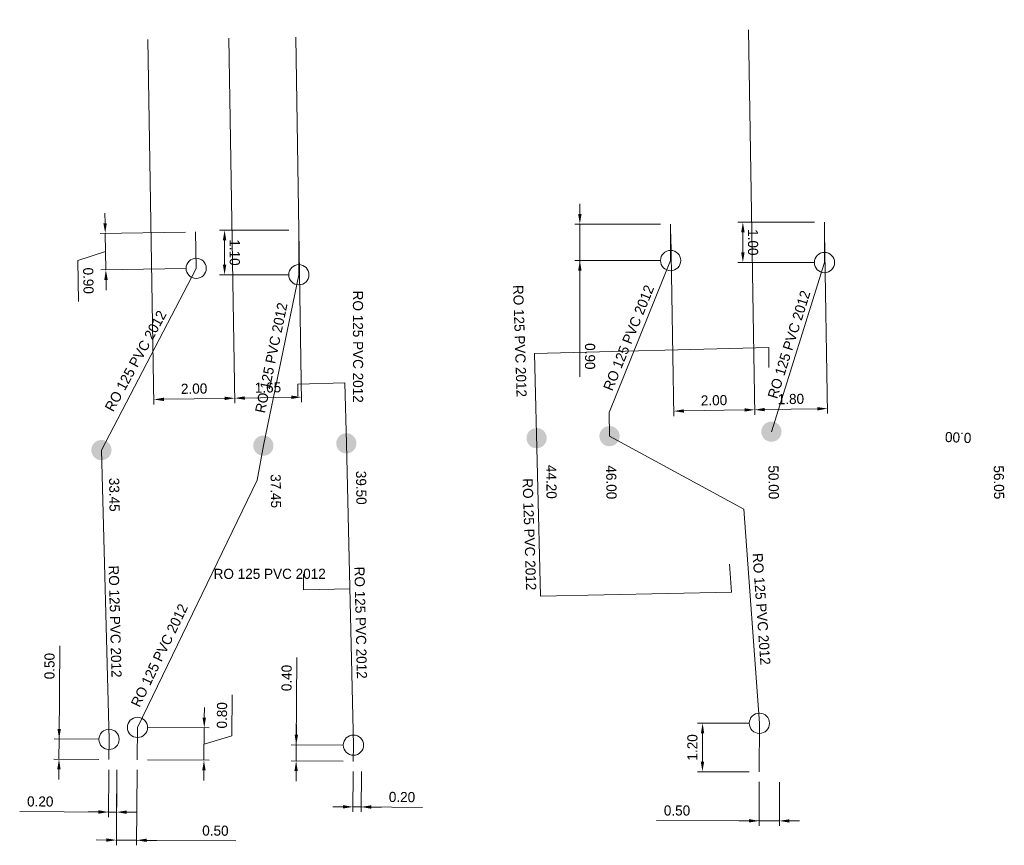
# Model space of a CAD drawing. Header units: metres. Extents: x 134035 to 140154, y 395174 to 396296.
# Tile 5 of 24: x 134136 to 134160, y 395199 to 395220. Entities that reach past the tile are written whole.
import ezdxf
from ezdxf.enums import TextEntityAlignment as Align

# ---------------------------------------------------------------- set-up
doc = ezdxf.new("R2010")
doc.units = ezdxf.units.M
doc.header["$MEASUREMENT"] = 0
for name, color, linetype, lineweight in [('Br-aansl-hulpst gem inlaat', 3, 'Continuous', 0), ('Br-aansl-hulpst gem ontstoppingsstuk', 3, 'Continuous', 0), ('Br-aansl-hulpst rwa inlaat', 4, 'Continuous', 0), ('Br-aansl-leiding gem', 3, 'Continuous', 0), ('Br-aansl-leiding rwa', 4, 'Continuous', 0), ('Br-text-aansl leiding gem', 3, 'Continuous', 0), ('Br-text-aansl leiding rwa en vrwa', 4, 'Continuous', 0), ('Br-text-aansl maatvoering', 7, 'Continuous', 0)]:
    doc.layers.add(name, color=color, linetype=linetype, lineweight=lineweight)
doc.styles.add('2.5mm_0', font='Arial.ttf')
doc.styles.add('Style-ENGINEERING', font='ENGINEERING.shx')
doc.styles.add('Working 1.25mm', font='WORKING.shx', dxfattribs={"height": 0.00125})
doc.dimstyles.new('til-standaard pijl civiel', dxfattribs={"dimtxt": 0.00125, "dimasz": 0.00125, "dimexe": 0.000625, "dimexo": 0.000625, "dimgap": 0.000625, "dimtad": 1, "dimzin": 3, "dimdsep": 46, "dimtxsty": 'Working 1.25mm', "dimcen": 0.09, "dimclrd": 256, "dimazin": 0, "dimtfac": 1, "dimtmove": 1, "dimatfit": 1, "dimfxl": 1, "dimfrac": 2, "dimtolj": 1, "dimtzin": 3, "dimlwd": 0, "dimarcsym": 0})

# ---------------------------------------------------------------- blocks, each defined once
blk = doc.blocks.new('Br0-OS gem')
at = {"layer": 'Br-aansl-hulpst gem ontstoppingsstuk', "color": 3, "linetype": 'Continuous', "lineweight": 0}
blk.add_circle((0, 0), 0.25, dxfattribs=at)
blk = doc.blocks.new('Br0-PI rwa')
at = {"layer": 'Br-aansl-hulpst rwa inlaat'}
h = blk.add_hatch(color=256, dxfattribs=at)
edge = h.paths.add_edge_path()
edge.add_arc((0, 0), 0.25, 0, 360)
blk = doc.blocks.new('Br0-PI gem')
at = {"layer": 'Br-aansl-hulpst gem inlaat'}
h = blk.add_hatch(color=256, dxfattribs=at)
edge = h.paths.add_edge_path()
edge.add_arc((0, 0), 0.25, 0, 360)
blk = doc.blocks.new('*D161')
at = {"layer": 'Br-text-aansl maatvoering', "color": 7, "linetype": 'Continuous', "lineweight": 0}
for p, q in [((134153.799, 395201.001), (134153.797, 395199.916)), ((134154.299, 395201), (134154.297, 395199.915))]:
    blk.add_line(p, q, dxfattribs=at)
at = {"layer": 'Br-text-aansl maatvoering', "linetype": 'Continuous', "lineweight": 0}
for p, q in [((134151.264, 395200.047), (134153.797, 395200.041)), ((134153.547, 395200.042), (134153.297, 395200.042)), ((134154.297, 395200.04), (134153.797, 395200.041)), ((134154.297, 395200.04), (134153.797, 395200.041)), ((134154.547, 395200.04), (134154.797, 395200.039))]:
    blk.add_line(p, q, dxfattribs=at)
at = {"layer": 'Br-text-aansl maatvoering', "linetype": 'Continuous'}
for points in [[(134153.547, 395200.084), (134153.547, 395200), (134153.797, 395200.041)], [(134154.547, 395200.081), (134154.547, 395199.998), (134154.297, 395200.04)]]:
    blk.add_solid(points, dxfattribs=at)
at = {"layer": 'Defpoints', "color": 0, "linetype": 'Continuous'}
for p in [(134153.8, 395201.251), (134154.3, 395201.25), (134153.797, 395200.041)]:
    blk.add_point(p, dxfattribs=at)
at = {"layer": 'Br-text-aansl maatvoering', "color": 0, "linetype": 'Continuous', "lineweight": 0, "insert": (134151.77, 395200.296), "char_height": 0.25, "attachment_point": 5, "rotation": 359.8749, "style": '2.5mm_0'}
blk.add_mtext('\\A1;\\FENGINEERING;0.50', dxfattribs=at)
blk = doc.blocks.new('*D163')
at = {"layer": 'Br-text-aansl maatvoering', "color": 7, "linetype": 'Continuous', "lineweight": 0}
for p, q in [((134153.553, 395202.452), (134152.276, 395202.454)), ((134153.55, 395201.252), (134152.273, 395201.254))]:
    blk.add_line(p, q, dxfattribs=at)
at = {"layer": 'Br-text-aansl maatvoering', "linetype": 'Continuous', "lineweight": 0}
blk.add_line((134152.399, 395201.504), (134152.4, 395202.204), dxfattribs=at)
at = {"layer": 'Br-text-aansl maatvoering', "linetype": 'Continuous'}
for points in [[(134152.359, 395202.204), (134152.442, 395202.204), (134152.401, 395202.454)], [(134152.357, 395201.504), (134152.44, 395201.504), (134152.398, 395201.254)]]:
    blk.add_solid(points, dxfattribs=at)
at = {"layer": 'Defpoints', "color": 0, "linetype": 'Continuous'}
for p in [(134152.401, 395202.454), (134153.803, 395202.451), (134153.8, 395201.251)]:
    blk.add_point(p, dxfattribs=at)
at = {"layer": 'Br-text-aansl maatvoering', "color": 0, "linetype": 'Continuous', "lineweight": 0, "insert": (134152.15, 395201.855), "char_height": 0.25, "attachment_point": 5, "rotation": 89.8749, "style": '2.5mm_0'}
blk.add_mtext('\\A1;\\FENGINEERING;1.20', dxfattribs=at)
blk = doc.blocks.new('*D165')
at = {"layer": 'Br-text-aansl maatvoering', "color": 7, "linetype": 'Continuous', "lineweight": 0}
for p, q in [((134143.775, 395201.261), (134143.768, 395200.261)), ((134143.975, 395201.26), (134143.968, 395200.26))]:
    blk.add_line(p, q, dxfattribs=at)
at = {"layer": 'Br-text-aansl maatvoering', "linetype": 'Continuous', "lineweight": 0}
for p, q in [((134143.519, 395200.388), (134143.269, 395200.39)), ((134143.769, 395200.386), (134143.969, 395200.385)), ((134143.769, 395200.386), (134143.969, 395200.385)), ((134145.483, 395200.374), (134143.969, 395200.385)), ((134144.219, 395200.383), (134144.469, 395200.381))]:
    blk.add_line(p, q, dxfattribs=at)
at = {"layer": 'Br-text-aansl maatvoering', "linetype": 'Continuous'}
for points in [[(134143.519, 395200.43), (134143.519, 395200.346), (134143.769, 395200.386)], [(134144.219, 395200.425), (134144.219, 395200.341), (134143.969, 395200.385)]]:
    blk.add_solid(points, dxfattribs=at)
at = {"layer": 'Defpoints', "color": 0, "linetype": 'Continuous'}
for p in [(134143.777, 395201.511), (134143.977, 395201.51), (134143.969, 395200.385)]:
    blk.add_point(p, dxfattribs=at)
at = {"layer": 'Br-text-aansl maatvoering', "color": 0, "linetype": 'Continuous', "lineweight": 0, "insert": (134144.979, 395200.628), "char_height": 0.25, "attachment_point": 5, "rotation": 359.5918, "style": '2.5mm_0'}
blk.add_mtext('\\A1;\\FENGINEERING;0.20', dxfattribs=at)
blk = doc.blocks.new('*D167')
at = {"layer": 'Br-text-aansl maatvoering', "linetype": 'Continuous', "lineweight": 0}
for p, q in [((134142.383, 395204.073), (134142.368, 395201.921)), ((134142.37, 395202.171), (134142.372, 395202.421)), ((134142.368, 395201.921), (134142.365, 395201.521)), ((134142.368, 395201.921), (134142.365, 395201.521)), ((134142.363, 395201.271), (134142.362, 395201.021))]:
    blk.add_line(p, q, dxfattribs=at)
at = {"layer": 'Br-text-aansl maatvoering', "color": 7, "linetype": 'Continuous', "lineweight": 0}
for p, q in [((134143.53, 395201.913), (134142.243, 395201.922)), ((134143.527, 395201.513), (134142.24, 395201.522))]:
    blk.add_line(p, q, dxfattribs=at)
at = {"layer": 'Br-text-aansl maatvoering', "linetype": 'Continuous'}
for points in [[(134142.328, 395202.172), (134142.411, 395202.171), (134142.368, 395201.921)], [(134142.322, 395201.272), (134142.405, 395201.271), (134142.365, 395201.521)]]:
    blk.add_solid(points, dxfattribs=at)
at = {"layer": 'Defpoints', "color": 0, "linetype": 'Continuous'}
for p in [(134143.78, 395201.911), (134142.365, 395201.521), (134143.777, 395201.511)]:
    blk.add_point(p, dxfattribs=at)
at = {"layer": 'Br-text-aansl maatvoering', "color": 0, "linetype": 'Continuous', "lineweight": 0, "insert": (134142.13, 395203.569), "char_height": 0.25, "attachment_point": 5, "rotation": 89.5918, "style": '2.5mm_0'}
blk.add_mtext('\\A1;\\FENGINEERING;0.40', dxfattribs=at)
blk = doc.blocks.new('*D219')
at = {"layer": 'Br-text-aansl maatvoering', "color": 7, "linetype": 'Continuous', "lineweight": 0}
for p, q in [((134137.739, 395201.304), (134137.732, 395200.133)), ((134137.939, 395201.303), (134137.932, 395200.132))]:
    blk.add_line(p, q, dxfattribs=at)
at = {"layer": 'Br-text-aansl maatvoering', "linetype": 'Continuous', "lineweight": 0}
for p, q in [((134135.538, 395200.272), (134137.733, 395200.258)), ((134137.483, 395200.26), (134137.233, 395200.261)), ((134137.733, 395200.258), (134137.933, 395200.257)), ((134137.733, 395200.258), (134137.933, 395200.257)), ((134138.183, 395200.256), (134138.433, 395200.254))]:
    blk.add_line(p, q, dxfattribs=at)
at = {"layer": 'Br-text-aansl maatvoering', "linetype": 'Continuous'}
for points in [[(134137.483, 395200.302), (134137.483, 395200.218), (134137.733, 395200.258)], [(134138.183, 395200.297), (134138.183, 395200.214), (134137.933, 395200.257)]]:
    blk.add_solid(points, dxfattribs=at)
at = {"layer": 'Defpoints', "color": 0, "linetype": 'Continuous'}
for p in [(134137.741, 395201.554), (134137.941, 395201.553), (134137.933, 395200.257)]:
    blk.add_point(p, dxfattribs=at)
at = {"layer": 'Br-text-aansl maatvoering', "color": 0, "linetype": 'Continuous', "lineweight": 0, "insert": (134136.046, 395200.519), "char_height": 0.25, "attachment_point": 5, "rotation": 359.6547, "style": '2.5mm_0'}
blk.add_mtext('\\A1;\\FENGINEERING;0.20', dxfattribs=at)
blk = doc.blocks.new('*D221')
at = {"layer": 'Br-text-aansl maatvoering', "color": 7, "linetype": 'Continuous', "lineweight": 0}
for p, q in [((134137.939, 395201.303), (134137.926, 395199.441)), ((134138.439, 395201.299), (134138.426, 395199.437))]:
    blk.add_line(p, q, dxfattribs=at)
at = {"layer": 'Br-text-aansl maatvoering', "linetype": 'Continuous', "lineweight": 0}
for p, q in [((134137.677, 395199.567), (134137.427, 395199.569)), ((134137.927, 395199.566), (134138.427, 395199.562)), ((134137.927, 395199.566), (134138.427, 395199.562)), ((134140.875, 395199.545), (134138.427, 395199.562)), ((134138.677, 395199.56), (134138.927, 395199.559))]:
    blk.add_line(p, q, dxfattribs=at)
at = {"layer": 'Br-text-aansl maatvoering', "linetype": 'Continuous'}
for points in [[(134137.677, 395199.609), (134137.677, 395199.526), (134137.927, 395199.566)], [(134138.677, 395199.602), (134138.677, 395199.519), (134138.427, 395199.562)]]:
    blk.add_solid(points, dxfattribs=at)
at = {"layer": 'Defpoints', "color": 0, "linetype": 'Continuous'}
for p in [(134137.941, 395201.553), (134138.441, 395201.549), (134138.427, 395199.562)]:
    blk.add_point(p, dxfattribs=at)
at = {"layer": 'Br-text-aansl maatvoering', "color": 0, "linetype": 'Continuous', "lineweight": 0, "insert": (134140.371, 395199.798), "char_height": 0.25, "attachment_point": 5, "rotation": 359.5918, "style": '2.5mm_0'}
blk.add_mtext('\\A1;\\FENGINEERING;0.50', dxfattribs=at)
blk = doc.blocks.new('*D223')
at = {"layer": 'Br-text-aansl maatvoering', "linetype": 'Continuous', "lineweight": 0}
for p, q in [((134140.781, 395202.139), (134140.788, 395203.151)), ((134140.097, 395202.588), (134140.098, 395202.838)), ((134140.095, 395202.338), (134140.089, 395201.538)), ((134140.095, 395202.338), (134140.089, 395201.538)), ((134140.092, 395201.938), (134140.781, 395202.139)), ((134140.087, 395201.288), (134140.086, 395201.038))]:
    blk.add_line(p, q, dxfattribs=at)
at = {"layer": 'Br-text-aansl maatvoering', "color": 7, "linetype": 'Continuous', "lineweight": 0}
for p, q in [((134138.697, 395202.348), (134140.22, 395202.337)), ((134138.691, 395201.548), (134140.214, 395201.537))]:
    blk.add_line(p, q, dxfattribs=at)
at = {"layer": 'Br-text-aansl maatvoering', "linetype": 'Continuous'}
for points in [[(134140.055, 395202.588), (134140.138, 395202.587), (134140.095, 395202.338)], [(134140.046, 395201.288), (134140.129, 395201.287), (134140.089, 395201.538)]]:
    blk.add_solid(points, dxfattribs=at)
at = {"layer": 'Defpoints', "color": 0, "linetype": 'Continuous'}
for p in [(134138.447, 395202.349), (134138.441, 395201.549), (134140.089, 395201.538)]:
    blk.add_point(p, dxfattribs=at)
at = {"layer": 'Br-text-aansl maatvoering', "color": 0, "linetype": 'Continuous', "lineweight": 0, "insert": (134140.535, 395202.647), "char_height": 0.25, "attachment_point": 5, "rotation": 89.5918, "style": '2.5mm_0'}
blk.add_mtext('\\A1;\\FENGINEERING;0.80', dxfattribs=at)
blk = doc.blocks.new('*D225')
at = {"layer": 'Br-text-aansl maatvoering', "linetype": 'Continuous', "lineweight": 0}
for p, q in [((134136.528, 395204.367), (134136.512, 395202.063)), ((134136.514, 395202.313), (134136.516, 395202.563)), ((134136.512, 395202.063), (134136.509, 395201.563)), ((134136.512, 395202.063), (134136.509, 395201.563)), ((134136.507, 395201.313), (134136.505, 395201.063))]:
    blk.add_line(p, q, dxfattribs=at)
at = {"layer": 'Br-text-aansl maatvoering', "color": 7, "linetype": 'Continuous', "lineweight": 0}
for p, q in [((134137.494, 395202.056), (134136.387, 395202.064)), ((134137.491, 395201.556), (134136.384, 395201.564))]:
    blk.add_line(p, q, dxfattribs=at)
at = {"layer": 'Br-text-aansl maatvoering', "linetype": 'Continuous'}
for points in [[(134136.472, 395202.313), (134136.556, 395202.313), (134136.512, 395202.063)], [(134136.465, 395201.313), (134136.549, 395201.312), (134136.509, 395201.563)]]:
    blk.add_solid(points, dxfattribs=at)
at = {"layer": 'Defpoints', "color": 0, "linetype": 'Continuous'}
for p in [(134137.744, 395202.054), (134136.509, 395201.563), (134137.741, 395201.554)]:
    blk.add_point(p, dxfattribs=at)
at = {"layer": 'Br-text-aansl maatvoering', "color": 0, "linetype": 'Continuous', "lineweight": 0, "insert": (134136.275, 395203.863), "char_height": 0.25, "attachment_point": 5, "rotation": 89.6013, "style": '2.5mm_0'}
blk.add_mtext('\\A1;\\FENGINEERING;0.50', dxfattribs=at)
blk = doc.blocks.new('*D319')
at = {"layer": 'Br-text-aansl maatvoering', "color": 7, "linetype": 'Continuous', "lineweight": 0}
for p, q in [((134142.182, 395214.629), (134140.473, 395214.629)), ((134142.182, 395213.529), (134140.473, 395213.529))]:
    blk.add_line(p, q, dxfattribs=at)
at = {"layer": 'Br-text-aansl maatvoering', "linetype": 'Continuous', "lineweight": 0}
blk.add_line((134140.598, 395214.379), (134140.598, 395213.779), dxfattribs=at)
at = {"layer": 'Br-text-aansl maatvoering', "linetype": 'Continuous'}
for points in [[(134140.64, 395214.379), (134140.556, 395214.379), (134140.598, 395214.629)], [(134140.64, 395213.779), (134140.556, 395213.779), (134140.598, 395213.529)]]:
    blk.add_solid(points, dxfattribs=at)
at = {"layer": 'Defpoints', "color": 0, "linetype": 'Continuous'}
for p in [(134142.432, 395214.629), (134140.598, 395213.529), (134142.432, 395213.529)]:
    blk.add_point(p, dxfattribs=at)
at = {"layer": 'Br-text-aansl maatvoering', "color": 0, "linetype": 'Continuous', "lineweight": 0, "insert": (134140.848, 395214.079), "char_height": 0.25, "attachment_point": 5, "rotation": 270, "style": '2.5mm_0'}
blk.add_mtext('\\A1;\\FENGINEERING;1.10', dxfattribs=at)
blk = doc.blocks.new('*D321')
at = {"layer": 'Br-text-aansl maatvoering', "linetype": 'Continuous', "lineweight": 0}
for p, q in [((134137.647, 395214.8), (134137.643, 395215.05)), ((134137.651, 395214.55), (134137.666, 395213.651)), ((134137.651, 395214.55), (134137.666, 395213.651)), ((134137.658, 395214.101), (134136.974, 395213.883)), ((134136.974, 395213.883), (134136.991, 395212.871)), ((134137.67, 395213.401), (134137.674, 395213.151))]:
    blk.add_line(p, q, dxfattribs=at)
at = {"layer": 'Br-text-aansl maatvoering', "color": 7, "linetype": 'Continuous', "lineweight": 0}
for p, q in [((134139.632, 395214.583), (134137.526, 395214.548)), ((134139.647, 395213.683), (134137.541, 395213.649))]:
    blk.add_line(p, q, dxfattribs=at)
at = {"layer": 'Br-text-aansl maatvoering', "linetype": 'Continuous'}
for points in [[(134137.689, 395214.801), (134137.605, 395214.8), (134137.651, 395214.55)], [(134137.712, 395213.401), (134137.628, 395213.4), (134137.666, 395213.651)]]:
    blk.add_solid(points, dxfattribs=at)
at = {"layer": 'Defpoints', "color": 0, "linetype": 'Continuous'}
for p in [(134139.882, 395214.587), (134137.666, 395213.651), (134139.897, 395213.687)]:
    blk.add_point(p, dxfattribs=at)
at = {"layer": 'Br-text-aansl maatvoering', "color": 0, "linetype": 'Continuous', "lineweight": 0, "insert": (134137.233, 395213.381), "char_height": 0.25, "attachment_point": 5, "rotation": 270.9389, "style": '2.5mm_0'}
blk.add_mtext('\\A1;\\FENGINEERING;0.90', dxfattribs=at)
blk = doc.blocks.new('*D327')
at = {"layer": 'Br-text-aansl maatvoering', "color": 7, "linetype": 'Continuous', "lineweight": 0}
for p, q in [((134140.704, 395219.369), (134140.85, 395210.355)), ((134142.354, 395219.396), (134142.5, 395210.382))]:
    blk.add_line(p, q, dxfattribs=at)
at = {"layer": 'Br-text-aansl maatvoering', "linetype": 'Continuous', "lineweight": 0}
blk.add_line((134141.098, 395210.484), (134142.248, 395210.503), dxfattribs=at)
at = {"layer": 'Br-text-aansl maatvoering', "linetype": 'Continuous'}
for points in [[(134141.097, 395210.526), (134141.099, 395210.443), (134140.848, 395210.48)], [(134142.247, 395210.544), (134142.249, 395210.461), (134142.498, 395210.507)]]:
    blk.add_solid(points, dxfattribs=at)
at = {"layer": 'Defpoints', "color": 0, "linetype": 'Continuous'}
for p in [(134140.7, 395219.619), (134142.35, 395219.646), (134142.498, 395210.507)]:
    blk.add_point(p, dxfattribs=at)
at = {"layer": 'Br-text-aansl maatvoering', "color": 0, "linetype": 'Continuous', "lineweight": 0, "insert": (134141.669, 395210.743), "char_height": 0.25, "attachment_point": 5, "rotation": 0.9287, "style": '2.5mm_0'}
blk.add_mtext('\\A1;\\FENGINEERING;1.65', dxfattribs=at)
blk = doc.blocks.new('*D329')
at = {"layer": 'Br-text-aansl maatvoering', "color": 7, "linetype": 'Continuous', "lineweight": 0}
for p, q in [((134138.704, 395219.336), (134138.851, 395210.323)), ((134140.704, 395219.369), (134140.851, 395210.355))]:
    blk.add_line(p, q, dxfattribs=at)
at = {"layer": 'Br-text-aansl maatvoering', "linetype": 'Continuous', "lineweight": 0}
blk.add_line((134140.599, 395210.476), (134139.099, 395210.452), dxfattribs=at)
at = {"layer": 'Br-text-aansl maatvoering', "linetype": 'Continuous'}
for points in [[(134139.098, 395210.493), (134139.1, 395210.41), (134138.849, 395210.448)], [(134140.598, 395210.518), (134140.6, 395210.434), (134140.849, 395210.48)]]:
    blk.add_solid(points, dxfattribs=at)
at = {"layer": 'Defpoints', "color": 0, "linetype": 'Continuous'}
for p in [(134138.7, 395219.586), (134140.7, 395219.619), (134138.849, 395210.448)]:
    blk.add_point(p, dxfattribs=at)
at = {"layer": 'Br-text-aansl maatvoering', "color": 0, "linetype": 'Continuous', "lineweight": 0, "insert": (134139.845, 395210.714), "char_height": 0.25, "attachment_point": 5, "rotation": 0.9337, "style": '2.5mm_0'}
blk.add_mtext('\\A1;\\FENGINEERING;2.00', dxfattribs=at)
blk = doc.blocks.new('*D335')
at = {"layer": 'Br-text-aansl maatvoering', "color": 7, "linetype": 'Continuous', "lineweight": 0}
for p, q in [((134155.161, 395214.83), (134153.271, 395214.83)), ((134155.161, 395213.83), (134153.271, 395213.83))]:
    blk.add_line(p, q, dxfattribs=at)
at = {"layer": 'Br-text-aansl maatvoering', "linetype": 'Continuous', "lineweight": 0}
blk.add_line((134153.396, 395214.58), (134153.396, 395214.08), dxfattribs=at)
at = {"layer": 'Br-text-aansl maatvoering', "linetype": 'Continuous'}
for points in [[(134153.438, 395214.58), (134153.355, 395214.58), (134153.396, 395214.83)], [(134153.438, 395214.08), (134153.355, 395214.08), (134153.396, 395213.83)]]:
    blk.add_solid(points, dxfattribs=at)
at = {"layer": 'Defpoints', "color": 0, "linetype": 'Continuous'}
for p in [(134155.411, 395214.83), (134153.396, 395213.83), (134155.411, 395213.83)]:
    blk.add_point(p, dxfattribs=at)
at = {"layer": 'Br-text-aansl maatvoering', "color": 0, "linetype": 'Continuous', "lineweight": 0, "insert": (134153.646, 395214.33), "char_height": 0.25, "attachment_point": 5, "rotation": 270, "style": '2.5mm_0'}
blk.add_mtext('\\A1;\\FENGINEERING;1.00', dxfattribs=at)
blk = doc.blocks.new('*D337')
at = {"layer": 'Br-text-aansl maatvoering', "linetype": 'Continuous', "lineweight": 0}
for p, q in [((134149.371, 395215.029), (134149.371, 395215.279)), ((134149.371, 395214.779), (134149.371, 395213.879)), ((134149.371, 395214.779), (134149.371, 395213.879)), ((134149.371, 395211.008), (134149.371, 395213.879)), ((134149.371, 395213.629), (134149.371, 395213.379))]:
    blk.add_line(p, q, dxfattribs=at)
at = {"layer": 'Br-text-aansl maatvoering', "color": 7, "linetype": 'Continuous', "lineweight": 0}
for p, q in [((134151.363, 395214.779), (134149.246, 395214.779)), ((134151.363, 395213.879), (134149.246, 395213.879))]:
    blk.add_line(p, q, dxfattribs=at)
at = {"layer": 'Br-text-aansl maatvoering', "linetype": 'Continuous'}
for points in [[(134149.413, 395215.029), (134149.329, 395215.029), (134149.371, 395214.779)], [(134149.413, 395213.629), (134149.329, 395213.629), (134149.371, 395213.879)]]:
    blk.add_solid(points, dxfattribs=at)
at = {"layer": 'Defpoints', "color": 0, "linetype": 'Continuous'}
for p in [(134151.613, 395214.779), (134149.371, 395213.879), (134151.613, 395213.879)]:
    blk.add_point(p, dxfattribs=at)
at = {"layer": 'Br-text-aansl maatvoering', "color": 0, "linetype": 'Continuous', "lineweight": 0, "insert": (134149.621, 395211.514), "char_height": 0.25, "attachment_point": 5, "rotation": 270, "style": '2.5mm_0'}
blk.add_mtext('\\A1;\\FENGINEERING;0.90', dxfattribs=at)
blk = doc.blocks.new('*D339')
at = {"layer": 'Br-text-aansl maatvoering', "color": 7, "linetype": 'Continuous', "lineweight": 0}
for p, q in [((134153.534, 395219.578), (134153.688, 395210.069)), ((134155.415, 395214.58), (134155.488, 395210.098))]:
    blk.add_line(p, q, dxfattribs=at)
at = {"layer": 'Br-text-aansl maatvoering', "linetype": 'Continuous', "lineweight": 0}
blk.add_line((134153.936, 395210.198), (134155.236, 395210.219), dxfattribs=at)
at = {"layer": 'Br-text-aansl maatvoering', "linetype": 'Continuous'}
for points in [[(134153.936, 395210.239), (134153.937, 395210.156), (134153.686, 395210.194)], [(134155.235, 395210.26), (134155.237, 395210.177), (134155.486, 395210.223)]]:
    blk.add_solid(points, dxfattribs=at)
at = {"layer": 'Defpoints', "color": 0, "linetype": 'Continuous'}
for p in [(134153.53, 395219.828), (134155.411, 395214.83), (134155.486, 395210.223)]:
    blk.add_point(p, dxfattribs=at)
at = {"layer": 'Br-text-aansl maatvoering', "color": 0, "linetype": 'Continuous', "lineweight": 0, "insert": (134154.582, 395210.458), "char_height": 0.25, "attachment_point": 5, "rotation": 0.929, "style": '2.5mm_0'}
blk.add_mtext('\\A1;\\FENGINEERING;1.80', dxfattribs=at)
blk = doc.blocks.new('*D341')
at = {"layer": 'Br-text-aansl maatvoering', "color": 7, "linetype": 'Continuous', "lineweight": 0}
for p, q in [((134153.534, 395219.578), (134153.69, 395210.068)), ((134151.617, 395214.529), (134151.69, 395210.036))]:
    blk.add_line(p, q, dxfattribs=at)
at = {"layer": 'Br-text-aansl maatvoering', "linetype": 'Continuous', "lineweight": 0}
blk.add_line((134153.438, 395210.189), (134151.938, 395210.165), dxfattribs=at)
at = {"layer": 'Br-text-aansl maatvoering', "linetype": 'Continuous'}
for points in [[(134151.938, 395210.206), (134151.939, 395210.123), (134151.688, 395210.161)], [(134153.437, 395210.231), (134153.439, 395210.148), (134153.688, 395210.193)]]:
    blk.add_solid(points, dxfattribs=at)
at = {"layer": 'Defpoints', "color": 0, "linetype": 'Continuous'}
for p in [(134153.53, 395219.828), (134151.613, 395214.779), (134151.688, 395210.161)]:
    blk.add_point(p, dxfattribs=at)
at = {"layer": 'Br-text-aansl maatvoering', "color": 0, "linetype": 'Continuous', "lineweight": 0, "insert": (134152.684, 395210.427), "char_height": 0.25, "attachment_point": 5, "rotation": 0.9393, "style": '2.5mm_0'}
blk.add_mtext('\\A1;\\FENGINEERING;2.00', dxfattribs=at)

msp = doc.modelspace()

# ---------------------------------------------------------------- linework, layer by layer
at = {"layer": 'Br-aansl-leiding gem'}
for p, q in [((134155.411, 395214.83), (134155.411, 395213.83)), ((134155.411, 395213.83), (134154.101, 395209.653))]:
    msp.add_line(p, q, dxfattribs=at)
at = {"layer": 'Br-aansl-leiding gem', "flags": 128}
for points in [[(134151.613, 395214.779), (134151.613, 395213.879), (134150.091, 395210.123), (134150.103, 395209.543)], [(134139.882, 395214.587), (134139.897, 395213.687), (134137.557, 395209.198), (134137.557, 395209.198)], [(134142.432, 395214.629), (134142.432, 395213.529), (134141.556, 395209.308)], [(134143.777, 395201.511), (134143.777, 395201.511), (134143.78, 395201.911), (134143.605, 395209.364)], [(134153.8, 395201.251), (134153.8, 395201.251), (134153.803, 395202.451), (134153.422, 395207.737), (134150.103, 395209.543)], [(134137.741, 395201.554), (134137.744, 395202.054), (134137.557, 395209.198)], [(134138.441, 395201.549), (134138.441, 395201.549), (134138.447, 395202.349), (134141.4, 395208.457), (134141.556, 395209.308)]]:
    msp.add_lwpolyline(points, dxfattribs=at)
at = {"layer": 'Br-aansl-leiding rwa'}
for p, q in [((134148.402, 395205.59), (134148.25, 395211.585)), ((134143.605, 395209.364), (134143.567, 395210.856))]:
    msp.add_line(p, q, dxfattribs=at)
at = {"layer": 'Br-aansl-leiding rwa', "flags": 128}
for points in [[(134154.035, 395211.234), (134154.035, 395211.733), (134148.25, 395211.585)], [(134142.404, 395210.537), (134142.404, 395210.827), (134143.567, 395210.856)], [(134153.067, 395206.384), (134153.114, 395205.691), (134148.402, 395205.59)], [(134142.546, 395206.132), (134142.546, 395205.744), (134143.696, 395205.773)]]:
    msp.add_lwpolyline(points, dxfattribs=at)

# ---------------------------------------------------------------- block references
at = {"layer": 'Br-aansl-hulpst gem inlaat'}
for p in [(134154.101, 395209.653), (134143.605, 395209.364), (134150.103, 395209.543), (134137.557, 395209.198), (134141.556, 395209.308)]:
    msp.add_blockref('Br0-PI gem', p, dxfattribs=at)
at = {"layer": 'Br-aansl-hulpst gem ontstoppingsstuk', "color": 3, "linetype": 'Continuous', "lineweight": 0}
for p in [(134151.613, 395213.879), (134155.411, 395213.83), (134139.897, 395213.687), (134142.432, 395213.529), (134138.447, 395202.349), (134153.803, 395202.451), (134137.744, 395202.054), (134143.78, 395201.911)]:
    msp.add_blockref('Br0-OS gem', p, dxfattribs=at)
at = {"layer": 'Br-aansl-hulpst rwa inlaat'}
msp.add_blockref('Br0-PI rwa', (134148.303, 395209.493), dxfattribs=at)

# ---------------------------------------------------------------- texts
at = {"layer": 'Br-text-aansl leiding gem', "style": 'Style-ENGINEERING'}
for rotation, p in [(67.9447, (134150.691, 395211.924)), (72.5847, (134154.654, 395211.77)), (78.2734, (134141.873, 395211.453)), (61.3434, (134138.51, 395211.341)), (274.1209, (134153.732, 395205.265)), (271.5008, (134137.77, 395204.961)), (271.3437, (134143.834, 395204.932)), (64.192, (134139.1, 395204.075))]:
    msp.add_text('RO 125 PVC 2012', height=0.25, rotation=rotation, dxfattribs=at).set_placement(p, align=Align.CENTER)
at = {"layer": 'Br-text-aansl leiding rwa en vrwa', "style": 'Style-ENGINEERING'}
for rotation, p in [(270.0733, (134143.768, 395211.751)), (271.8209, (134147.765, 395211.888)), (271.8908, (134148, 395207.114)), (0.0565, (134141.712, 395206.017))]:
    msp.add_text('RO 125 PVC 2012', height=0.25, rotation=rotation, dxfattribs=at).set_placement(p, align=Align.CENTER)
at = {"layer": 'Br-text-aansl maatvoering', "linetype": 'Continuous', "lineweight": 0, "style": 'Style-ENGINEERING'}
for s, rotation, p in [('0.00', 177.5854, (134158.388, 395209.524)), ('39.50', 270.7238, (134143.978, 395207.85)), ('44.20', 270.7238, (134148.674, 395207.995)), ('46.00', 270.7238, (134150.154, 395207.984)), ('50.00', 270.7238, (134154.161, 395207.984)), ('56.05', 270.7238, (134159.725, 395207.983)), ('33.45', 270.7238, (134137.882, 395207.677)), ('37.45', 270.7238, (134141.869, 395207.766))]:
    msp.add_text(s, height=0.25, rotation=rotation, dxfattribs=at).set_placement(p, align=Align.MIDDLE_RIGHT)

# ---------------------------------------------------------------- dimensions: what is measured, and where the dimension line sits
at = {"layer": 'Br-text-aansl maatvoering', "linetype": 'Continuous', "lineweight": 0}
for base, p1, p2, angle, picture, middle in [((134151.688, 395210.161), (134153.53, 395219.828), (134151.613, 395214.779), 180.9393, '*D341', (134152.684, 395210.427)), ((134155.486, 395210.223), (134153.53, 395219.828), (134155.411, 395214.83), 0.929, '*D339', (134154.582, 395210.458)), ((134138.849, 395210.448), (134140.7, 395219.619), (134138.7, 395219.586), 180.9337, '*D329', (134139.845, 395210.714)), ((134142.498, 395210.507), (134140.7, 395219.619), (134142.35, 395219.646), 0.9287, '*D327', (134141.669, 395210.743)), ((134137.666, 395213.651), (134139.882, 395214.587), (134139.897, 395213.687), 270.9389, '*D321', (134137.226, 395213.762)), ((134153.396, 395213.83), (134155.411, 395214.83), (134155.411, 395213.83), 270, '*D335', (134153.646, 395214.33)), ((134140.598, 395213.529), (134142.432, 395214.629), (134142.432, 395213.529), 270, '*D319', (134140.848, 395214.079)), ((134140.089, 395201.538), (134138.447, 395202.349), (134138.441, 395201.549), 269.5918, '*D223', (134140.532, 395202.266)), ((134152.401, 395202.454), (134153.8, 395201.251), (134153.803, 395202.451), 89.8749, '*D163', (134152.15, 395201.855))]:
    dim = msp.add_linear_dim(base=base, p1=p1, p2=p2, angle=angle, text='\\FENGINEERING;<>', dimstyle='til-standaard pijl civiel', override={"dimtxt": 0.25, "dimasz": 0.25, "dimexe": 0.125, "dimexo": 0.25, "dimgap": 0.125, "dimtxsty": '2.5mm_0', "dimclre": 7, "dimlwe": 0}, dxfattribs=at)
    dim.commit()
    dim.dimension.update_dxf_attribs({"geometry": picture, "text_midpoint": middle})
for base, p1, p2, angle, picture, middle in [((134149.371, 395213.879), (134151.613, 395214.779), (134151.613, 395213.879), 270, '*D337', (134149.621, 395211.514)), ((134136.509, 395201.563), (134137.744, 395202.054), (134137.741, 395201.554), 269.6013, '*D225', (134136.275, 395203.863)), ((134142.365, 395201.521), (134143.78, 395201.911), (134143.777, 395201.511), 269.5918, '*D167', (134142.13, 395203.569)), ((134137.933, 395200.257), (134137.741, 395201.554), (134137.941, 395201.553), 359.6547, '*D219', (134136.046, 395200.519)), ((134138.427, 395199.562), (134137.941, 395201.553), (134138.441, 395201.549), 359.5918, '*D221', (134140.371, 395199.798)), ((134143.969, 395200.385), (134143.777, 395201.511), (134143.977, 395201.51), 359.5918, '*D165', (134144.979, 395200.628)), ((134153.797, 395200.041), (134154.3, 395201.25), (134153.8, 395201.251), 179.8749, '*D161', (134151.77, 395200.296))]:
    dim = msp.add_linear_dim(base=base, p1=p1, p2=p2, angle=angle, text='\\FENGINEERING;<>', dimstyle='til-standaard pijl civiel', override={"dimtxt": 0.25, "dimasz": 0.25, "dimexe": 0.125, "dimexo": 0.25, "dimgap": 0.125, "dimtxsty": '2.5mm_0', "dimclre": 7, "dimlwe": 0}, dxfattribs=at)
    dim.commit()
    dim.dimension.update_dxf_attribs({"geometry": picture, "text_midpoint": middle, "dimtype": 160})

doc.saveas('drawing.dxf')
